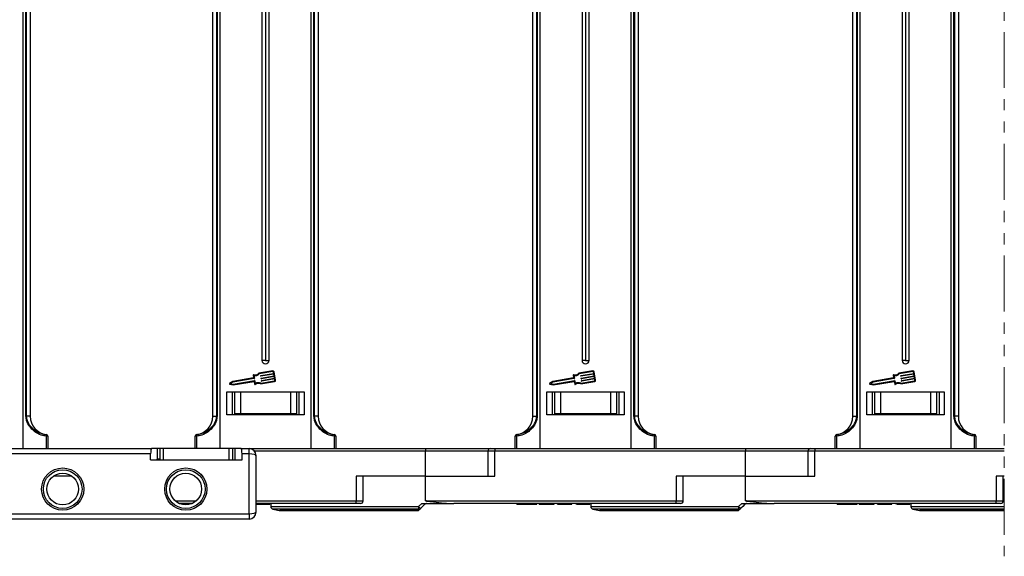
# Model space of a CAD drawing. Header units: millimetres. Extents: x -1214 to 867, y -361 to 1097.
# Tile 12 of 51: x -69 to 211, y -38 to 115. Entities that reach past the tile are written whole.
import ezdxf

# ---------------------------------------------------------------- set-up
doc = ezdxf.new("R2010")
doc.units = ezdxf.units.MM
doc.linetypes.add('PHANTOM2', pattern=[31.75, 15.875, -3.175, 3.175, -3.175, 3.175, -3.175])

msp = doc.modelspace()

# ---------------------------------------------------------------- linework, layer by layer
at = {"color": 3, "linetype": 'PHANTOM2', "lineweight": 9}
msp.add_line((211.157, 269.833), (211.155, -37.907), dxfattribs=at)
at = {"color": 7, "linetype": 'Continuous', "lineweight": 25}
for p, q in [((-67.802, -7.306), (-67.802, 117.694)), ((-67.038, 1.89), (-67.038, 117.694)), ((-66.923, 117.694), (-66.923, 1.89)), ((-65.802, 117.694), (-65.802, 1.89)), ((-13.912, 1.89), (-13.912, 117.694)), ((-12.791, 1.89), (-12.791, 117.694)), ((-12.676, 117.694), (-12.676, 1.89)), ((-11.912, 117.694), (-11.912, -7.306)), ((0.088, 117.694), (0.088, 17.794)), ((1.088, 117.694), (1.088, 17.794)), ((2.088, 17.794), (2.088, 117.694)), ((14.088, -7.306), (14.088, 117.694)), ((14.852, 1.89), (14.852, 117.694)), ((14.967, 117.694), (14.967, 1.89)), ((16.088, 117.694), (16.088, 1.89)), ((77.088, 1.89), (77.088, 117.694)), ((78.209, 1.89), (78.209, 117.694)), ((78.324, 117.694), (78.324, 1.89)), ((79.088, 117.694), (79.088, -7.306)), ((91.088, 117.694), (91.088, 17.794)), ((92.088, 117.694), (92.088, 17.794)), ((93.088, 17.794), (93.088, 117.694)), ((105.088, -7.306), (105.088, 117.694)), ((105.852, 1.89), (105.852, 117.694)), ((105.967, 117.694), (105.967, 1.89)), ((107.088, 117.694), (107.088, 1.89)), ((168.088, 1.89), (168.088, 117.694)), ((169.209, 1.89), (169.209, 117.694)), ((169.324, 117.694), (169.324, 1.89)), ((170.088, 117.694), (170.088, -7.306)), ((182.088, 117.694), (182.088, 17.794)), ((183.088, 117.694), (183.088, 17.794)), ((184.088, 17.794), (184.088, 117.694)), ((196.088, -7.306), (196.088, 117.694)), ((196.852, 1.89), (196.852, 117.694)), ((196.967, 117.694), (196.967, 1.89)), ((198.088, 117.694), (198.088, 1.89)), ((1.088, 17.794), (0.088, 17.794)), ((1.088, 17.794), (2.088, 17.794)), ((92.088, 17.794), (91.088, 17.794)), ((92.088, 17.794), (93.088, 17.794)), ((183.088, 17.794), (182.088, 17.794)), ((183.088, 17.794), (184.088, 17.794)), ((3.177, 14.785), (-0.808, 14.104)), ((3.212, 14.584), (-0.711, 13.914)), ((-0.245, 13.477), (3.398, 14.099)), ((3.398, 14.099), (3.329, 14.501)), ((3.942, 12.123), (3.53, 14.535)), ((94.177, 14.785), (90.192, 14.104)), ((94.212, 14.584), (90.289, 13.914)), ((90.755, 13.477), (94.398, 14.099)), ((94.398, 14.099), (94.329, 14.501)), ((94.943, 12.123), (94.53, 14.535)), ((185.177, 14.785), (181.192, 14.104)), ((185.212, 14.584), (181.289, 13.914)), ((181.755, 13.477), (185.398, 14.099)), ((185.398, 14.099), (185.329, 14.501)), ((185.942, 12.123), (185.53, 14.535)), ((-8.243, 11.8), (-9.138, 11.225)), ((-8.168, 11.606), (-8.826, 11.183)), ((-2.348, 12.807), (-8.243, 11.8)), ((-2.113, 12.64), (-8.168, 11.606)), ((-8.072, 10.795), (-2.126, 11.81)), ((-8.065, 11.003), (-2.01, 12.037)), ((-2.431, 13.593), (-2.307, 12.866)), ((-2.204, 13.476), (-2.071, 12.699)), ((-2.126, 11.81), (-1.994, 11.033)), ((-1.951, 11.996), (-1.818, 11.219)), ((-0.293, 11.089), (3.692, 11.77)), ((-0.269, 13.317), (-0.287, 13.418)), ((-0.265, 11.301), (3.658, 11.971)), ((3.432, 13.898), (-0.211, 13.276)), ((-0.149, 12.614), (-0.166, 12.714)), ((-0.125, 12.773), (3.518, 13.395)), ((3.553, 13.194), (-0.09, 12.572)), ((-0.029, 11.91), (-0.046, 12.011)), ((-0.005, 12.069), (3.638, 12.692)), ((3.673, 12.491), (0.03, 11.868)), ((3.518, 13.395), (3.432, 13.898)), ((3.638, 12.692), (3.553, 13.194)), ((3.741, 12.089), (3.673, 12.491)), ((82.757, 11.8), (81.862, 11.225)), ((82.832, 11.606), (82.174, 11.183)), ((88.652, 12.807), (82.757, 11.8)), ((88.887, 12.64), (82.832, 11.606)), ((82.928, 10.795), (88.874, 11.81)), ((82.935, 11.003), (88.99, 12.037)), ((88.569, 13.593), (88.693, 12.866)), ((88.796, 13.476), (88.929, 12.699)), ((88.874, 11.81), (89.006, 11.033)), ((89.049, 11.996), (89.182, 11.219)), ((90.707, 11.089), (94.692, 11.77)), ((90.731, 13.317), (90.713, 13.418)), ((90.735, 11.301), (94.658, 11.971)), ((94.432, 13.898), (90.789, 13.276)), ((90.851, 12.614), (90.834, 12.714)), ((90.875, 12.773), (94.518, 13.395)), ((94.553, 13.194), (90.91, 12.572)), ((90.971, 11.91), (90.954, 12.011)), ((90.995, 12.069), (94.638, 12.692)), ((94.673, 12.491), (91.03, 11.868)), ((94.518, 13.395), (94.432, 13.898)), ((94.638, 12.692), (94.553, 13.194)), ((94.741, 12.089), (94.673, 12.491)), ((173.757, 11.8), (172.862, 11.225)), ((173.832, 11.606), (173.174, 11.183)), ((179.652, 12.807), (173.757, 11.8)), ((179.887, 12.64), (173.832, 11.606)), ((173.928, 10.795), (179.874, 11.81)), ((173.935, 11.003), (179.99, 12.037)), ((179.569, 13.593), (179.693, 12.866)), ((179.796, 13.476), (179.929, 12.699)), ((179.874, 11.81), (180.006, 11.033)), ((180.049, 11.996), (180.182, 11.219)), ((181.707, 11.089), (185.692, 11.77)), ((181.731, 13.317), (181.713, 13.418)), ((181.735, 11.301), (185.658, 11.971)), ((185.432, 13.898), (181.789, 13.276)), ((181.851, 12.614), (181.834, 12.714)), ((181.875, 12.773), (185.518, 13.395)), ((185.553, 13.194), (181.91, 12.572)), ((181.971, 11.91), (181.954, 12.011)), ((181.995, 12.069), (185.638, 12.692)), ((185.673, 12.491), (182.03, 11.868)), ((185.518, 13.395), (185.432, 13.898)), ((185.638, 12.692), (185.553, 13.194)), ((185.741, 12.089), (185.673, 12.491)), ((-9.912, 8.794), (12.088, 8.794)), ((-9.912, 2.294), (-9.912, 8.794)), ((-9.107, 11.04), (-8.072, 10.795)), ((-8.826, 11.183), (-8.065, 11.003)), ((-8.412, 8.794), (-8.412, 2.294)), ((-7.712, 8.794), (-7.712, 2.594)), ((-6.031, 8.794), (-6.031, 2.594)), ((8.207, 8.794), (8.207, 2.594)), ((9.888, 8.794), (9.888, 2.594)), ((10.588, 8.794), (10.588, 2.294)), ((10.588, 8.794), (10.588, 2.294)), ((12.088, 8.794), (12.088, 2.294)), ((81.088, 8.794), (103.088, 8.794)), ((81.088, 2.294), (81.088, 8.794)), ((81.893, 11.04), (82.928, 10.795)), ((82.174, 11.183), (82.935, 11.003)), ((82.588, 8.794), (82.588, 2.294)), ((83.288, 8.794), (83.288, 2.594)), ((84.969, 8.794), (84.969, 2.594)), ((99.207, 8.794), (99.207, 2.594)), ((100.888, 8.794), (100.888, 2.594)), ((101.588, 8.794), (101.588, 2.294)), ((101.588, 8.794), (101.588, 2.294)), ((103.088, 8.794), (103.088, 2.294)), ((172.088, 8.794), (194.088, 8.794)), ((172.088, 2.294), (172.088, 8.794)), ((172.893, 11.04), (173.928, 10.795)), ((173.174, 11.183), (173.935, 11.003)), ((173.588, 8.794), (173.588, 2.294)), ((174.288, 8.794), (174.288, 2.594)), ((175.969, 8.794), (175.969, 2.594)), ((190.207, 8.794), (190.207, 2.594)), ((191.888, 8.794), (191.888, 2.594)), ((192.588, 8.794), (192.588, 2.294)), ((192.588, 8.794), (192.588, 2.294)), ((194.088, 8.794), (194.088, 2.294)), ((-67.038, 1.89), (-66.923, 1.89)), ((-65.802, 1.89), (-66.923, 1.89)), ((-13.912, 1.89), (-12.791, 1.89)), ((-12.676, 1.89), (-12.791, 1.89)), ((12.088, 2.294), (-9.912, 2.294)), ((-6.031, 2.594), (-7.712, 2.594)), ((8.207, 2.594), (-6.031, 2.594)), ((9.888, 2.594), (8.207, 2.594)), ((14.967, 1.89), (14.852, 1.89)), ((16.088, 1.89), (14.967, 1.89)), ((77.088, 1.89), (78.209, 1.89)), ((78.324, 1.89), (78.209, 1.89)), ((103.088, 2.294), (81.088, 2.294)), ((84.969, 2.594), (83.288, 2.594)), ((99.207, 2.594), (84.969, 2.594)), ((100.888, 2.594), (99.207, 2.594)), ((105.967, 1.89), (105.852, 1.89)), ((107.088, 1.89), (105.967, 1.89)), ((168.088, 1.89), (169.209, 1.89)), ((169.324, 1.89), (169.209, 1.89)), ((194.088, 2.294), (172.088, 2.294)), ((175.969, 2.594), (174.288, 2.594)), ((190.207, 2.594), (175.969, 2.594)), ((191.888, 2.594), (190.207, 2.594)), ((196.967, 1.89), (196.852, 1.89)), ((198.088, 1.89), (196.967, 1.89)), ((-61.241, -3.274), (-61.241, -3.27)), ((-61.198, -7.306), (-61.198, -3.77)), ((-60.802, -3.77), (-61.198, -3.77)), ((-60.802, -3.77), (-60.802, -7.306)), ((-18.912, -7.306), (-18.912, -3.77)), ((-18.517, -3.77), (-18.912, -3.77)), ((-18.517, -3.77), (-18.517, -7.306)), ((-18.473, -3.27), (-18.473, -3.274)), ((20.649, -3.274), (20.65, -3.27)), ((20.693, -7.306), (20.693, -3.77)), ((21.088, -3.77), (20.693, -3.77)), ((21.088, -3.77), (21.088, -7.306)), ((72.088, -7.306), (72.088, -3.77)), ((72.483, -3.77), (72.088, -3.77)), ((72.483, -3.77), (72.483, -7.306)), ((72.527, -3.27), (72.527, -3.274)), ((111.649, -3.274), (111.65, -3.27)), ((111.693, -7.306), (111.693, -3.77)), ((112.088, -3.77), (111.693, -3.77)), ((112.088, -3.77), (112.088, -7.306)), ((163.088, -7.306), (163.088, -3.77)), ((163.483, -3.77), (163.088, -3.77)), ((163.483, -3.77), (163.483, -7.306)), ((163.527, -3.27), (163.527, -3.274)), ((202.649, -3.274), (202.65, -3.27)), ((202.693, -7.306), (202.693, -3.77)), ((203.088, -3.77), (202.693, -3.77)), ((203.088, -3.77), (203.088, -7.306)), ((-126.575, -7.306), (-31.311, -7.306)), ((-29.607, -7.306), (-31.311, -7.306)), ((-29.607, -10.306), (-29.607, -7.306)), ((-28.913, -7.306), (-29.607, -7.306)), ((-28.913, -7.306), (-28.913, -10.506)), ((-27.913, -7.306), (-28.913, -7.306)), ((-27.913, -10.506), (-27.913, -7.306)), ((-9.237, -7.306), (-27.913, -7.306)), ((-9.237, -10.506), (-9.237, -7.306)), ((-8.237, -7.306), (-9.237, -7.306)), ((-8.237, -10.506), (-8.237, -7.306)), ((-7.543, -7.306), (-8.237, -7.306)), ((-7.543, -10.506), (-7.543, -7.306)), ((-5.84, -7.306), (-7.543, -7.306)), ((-5.84, -7.306), (-3.575, -7.306)), ((-3.575, -8.806), (-3.575, -7.306)), ((-3.575, -7.306), (46.588, -7.306)), ((46.588, -7.306), (65.06, -7.306)), ((46.588, -7.306), (46.588, -8.056)), ((46.588, -15.106), (46.588, -8.056)), ((64.31, -8.056), (64.31, -15.106)), ((65.06, -7.306), (66.31, -7.306)), ((66.31, -7.306), (137.588, -7.306)), ((66.31, -7.306), (66.31, -8.056)), ((137.588, -8.056), (66.31, -8.056)), ((66.31, -15.106), (66.31, -8.056)), ((137.588, -7.306), (156.06, -7.306)), ((137.588, -7.306), (137.588, -8.056)), ((137.588, -15.106), (137.588, -8.056)), ((155.31, -8.056), (155.31, -15.106)), ((156.06, -7.306), (157.31, -7.306)), ((157.31, -7.306), (211.156, -7.306)), ((157.31, -7.306), (157.31, -8.056)), ((157.31, -15.106), (157.31, -8.056)), ((211.156, -8.056), (157.31, -8.056)), ((-31.575, -8.806), (-126.575, -8.806)), ((-31.575, -10.506), (-31.575, -8.806)), ((-31.575, -10.506), (-5.575, -10.506)), ((-29.607, -10.306), (-29.812, -10.306)), ((-29.812, -10.306), (-29.812, -10.506)), ((-28.898, -10.306), (-29.607, -10.306)), ((-5.575, -10.506), (-5.575, -8.806)), ((-3.575, -8.806), (-5.575, -8.806)), ((-3.575, -25.806), (-3.575, -8.806)), ((-1.575, -25.306), (-1.575, -9.306)), ((-54.014, -15.106), (-59.137, -15.106)), ((26.866, -15.106), (26.866, -22.156)), ((46.588, -15.106), (26.866, -15.106)), ((28.866, -22.156), (28.866, -15.106)), ((46.588, -22.188), (46.588, -15.106)), ((46.588, -15.106), (66.31, -15.106)), ((117.866, -15.106), (117.866, -22.156)), ((137.588, -15.106), (117.866, -15.106)), ((119.866, -22.156), (119.866, -15.106)), ((137.588, -22.188), (137.588, -15.106)), ((137.588, -15.106), (157.31, -15.106)), ((208.866, -15.106), (208.866, -22.156)), ((211.156, -15.106), (208.866, -15.106)), ((210.866, -22.156), (210.866, -15.106)), ((26.866, -22.906), (26.866, -22.156)), ((46.899, -22.156), (117.866, -22.156)), ((46.899, -22.156), (46.899, -22.196)), ((117.866, -22.906), (117.866, -22.156)), ((137.899, -22.156), (208.866, -22.156)), ((137.899, -22.156), (137.899, -22.196)), ((208.866, -22.906), (208.866, -22.156)), ((-19.721, -22.906), (-23.43, -22.906)), ((26.866, -22.906), (-1.575, -22.906)), ((-1.567, -23.106), (-1.567, -22.906)), ((-1.436, -23.106), (-1.436, -22.906)), ((0.426, -23.106), (0.426, -22.906)), ((2.28, -23.106), (2.28, -22.906)), ((2.588, -22.906), (2.588, -23.791)), ((3.191, -24.526), (5.015, -24.891)), ((44.277, -24.906), (5.162, -24.906)), ((28.116, -22.906), (26.866, -22.906)), ((44.609, -23.791), (45.509, -22.906)), ((46.368, -23.125), (45.173, -24.321)), ((45.509, -22.906), (54.677, -22.906)), ((117.866, -22.906), (54.677, -22.906)), ((72.587, -23.106), (72.587, -22.906)), ((75.425, -23.106), (75.425, -22.906)), ((78.28, -23.106), (78.28, -22.906)), ((78.895, -23.106), (78.895, -22.906)), ((78.895, -23.106), (83.126, -23.106)), ((83.126, -23.106), (83.126, -22.906)), ((84.126, -23.106), (84.126, -22.906)), ((84.126, -23.106), (84.51, -23.106)), ((84.51, -23.106), (84.51, -22.906)), ((84.51, -23.106), (87.049, -23.106)), ((87.049, -23.106), (87.049, -22.906)), ((87.049, -23.106), (88.203, -23.106)), ((88.203, -23.106), (88.203, -22.906)), ((89.433, -23.106), (89.433, -22.906)), ((89.564, -23.106), (89.564, -22.906)), ((91.426, -23.106), (91.426, -22.906)), ((93.28, -23.106), (93.28, -22.906)), ((93.588, -22.906), (93.588, -23.791)), ((94.191, -24.526), (96.015, -24.891)), ((135.277, -24.906), (96.162, -24.906)), ((119.116, -22.906), (117.866, -22.906)), ((135.609, -23.791), (136.509, -22.906)), ((136.509, -22.906), (145.677, -22.906)), ((208.866, -22.906), (145.677, -22.906)), ((163.587, -23.106), (163.587, -22.906)), ((166.425, -23.106), (166.425, -22.906)), ((169.28, -23.106), (169.28, -22.906)), ((169.895, -23.106), (169.895, -22.906)), ((169.895, -23.106), (174.126, -23.106)), ((174.126, -23.106), (174.126, -22.906)), ((175.126, -23.106), (175.126, -22.906)), ((175.126, -23.106), (175.51, -23.106)), ((175.51, -23.106), (175.51, -22.906)), ((175.51, -23.106), (178.049, -23.106)), ((178.049, -23.106), (178.049, -22.906)), ((178.049, -23.106), (179.203, -23.106)), ((179.203, -23.106), (179.203, -22.906)), ((180.433, -23.106), (180.433, -22.906)), ((180.564, -23.106), (180.564, -22.906)), ((182.426, -23.106), (182.426, -22.906)), ((184.28, -23.106), (184.28, -22.906)), ((184.588, -22.906), (184.588, -23.791)), ((185.191, -24.526), (187.015, -24.891)), ((211.155, -24.906), (187.162, -24.906)), ((210.116, -22.906), (208.866, -22.906)), ((-80.954, -25.806), (-3.575, -25.806)), ((-3.575, -27.306), (-80.954, -27.306)), ((-3.575, -25.806), (-3.575, -27.306))]:
    msp.add_line(p, q, dxfattribs=at)
at = {"color": 8, "linetype": 'Continuous', "lineweight": 25}
for p, q in [((46.588, -8.056), (-2.014, -8.056)), ((64.31, -8.056), (46.588, -8.056)), ((66.31, -8.056), (64.31, -8.056)), ((155.31, -8.056), (137.588, -8.056)), ((157.31, -8.056), (155.31, -8.056)), ((-24.58, -22.156), (-18.571, -22.156)), ((-1.575, -22.156), (26.866, -22.156)), ((26.866, -22.156), (28.866, -22.156)), ((117.866, -22.156), (119.866, -22.156)), ((208.866, -22.156), (210.866, -22.156)), ((2.588, -23.791), (44.609, -23.791)), ((44.636, -24.526), (3.191, -24.526)), ((5.015, -24.891), (44.269, -24.891)), ((93.588, -23.791), (135.609, -23.791)), ((135.636, -24.526), (94.191, -24.526)), ((96.015, -24.891), (135.269, -24.891)), ((184.588, -23.791), (211.155, -23.791)), ((211.155, -24.526), (185.191, -24.526)), ((187.015, -24.891), (211.155, -24.891))]:
    msp.add_line(p, q, dxfattribs=at)
at = {"color": 7, "linetype": 'Continuous', "lineweight": 25, "flags": 128}
for points in [[(44.269, -24.891), (44.27, -24.895), (44.271, -24.898), (44.272, -24.9), (44.273, -24.902), (44.274, -24.904), (44.275, -24.905), (44.276, -24.906), (44.277, -24.906)], [(135.269, -24.891), (135.27, -24.895), (135.271, -24.898), (135.272, -24.9), (135.273, -24.902), (135.274, -24.904), (135.275, -24.905), (135.276, -24.906), (135.277, -24.906)], [(137.368, -23.125), (136.77, -23.723), (136.173, -24.321)]]:
    msp.add_lwpolyline(points, dxfattribs=at)
at = {"color": 7, "linetype": 'Continuous', "lineweight": 25}
for centre, radius in [((-56.575, -18.806), 6), ((-56.575, -18.806), 5.5), ((-21.575, -18.806), 6), ((-21.575, -18.806), 5.5), ((-56.575, -18.806), 4.5), ((-21.575, -18.806), 4.5)]:
    msp.add_circle(centre, radius, dxfattribs=at)
for centre, radius, start, end in [((1.088, 17.794), 1, 180, 0), ((92.088, 17.794), 1, 180, 0), ((183.088, 17.794), 1, 180, 0), ((-1.889, 15.166), 1.515, 254.17812, 315.51079), ((3.229, 14.484), 0.306, 9.69313, 99.69313), ((3.229, 14.484), 0.102, 9.69313, 99.69313), ((89.111, 15.166), 1.515, 254.17812, 315.51079), ((94.229, 14.484), 0.306, 9.69313, 99.69313), ((94.229, 14.484), 0.102, 9.69313, 99.69313), ((180.111, 15.166), 1.515, 254.17812, 315.51079), ((185.229, 14.484), 0.306, 9.69313, 99.69313), ((185.229, 14.484), 0.102, 9.69313, 99.69313), ((-9.083, 11.139), 0.102, 122.71459, 256.67167), ((-2.33, 13.61), 0.102, 74.17812, 189.69313), ((-2.357, 12.857), 0.051, 279.69313, 9.69313), ((-1.889, 15.166), 1.719, 259.45647, 313.25242), ((-2.122, 12.691), 0.051, 279.69313, 9.69313), ((-2.001, 11.987), 0.051, 9.69313, 99.69313), ((-0.961, 9.729), 1.515, 63.87547, 125.20814), ((-0.961, 9.729), 1.719, 66.13383, 119.92978), ((-0.236, 13.426), 0.051, 99.69313, 189.69313), ((-0.219, 13.326), 0.051, 189.69313, 279.69313), ((-0.116, 12.723), 0.051, 99.69313, 189.69313), ((-0.099, 12.622), 0.051, 189.69313, 279.69313), ((0.004, 12.019), 0.051, 99.69313, 189.69313), ((0.021, 11.919), 0.051, 189.69313, 279.69313), ((3.641, 12.072), 0.102, 279.69313, 9.69313), ((3.641, 12.072), 0.306, 279.69313, 9.69313), ((81.917, 11.139), 0.102, 122.71459, 256.67167), ((88.67, 13.61), 0.102, 74.17812, 189.69313), ((88.643, 12.857), 0.051, 279.69313, 9.69313), ((89.111, 15.166), 1.719, 259.45647, 313.25242), ((88.878, 12.691), 0.051, 279.69313, 9.69313), ((88.999, 11.987), 0.051, 9.69313, 99.69313), ((90.039, 9.729), 1.515, 63.87547, 125.20814), ((90.039, 9.729), 1.719, 66.13383, 119.92978), ((90.764, 13.426), 0.051, 99.69313, 189.69313), ((90.781, 13.326), 0.051, 189.69313, 279.69313), ((90.884, 12.723), 0.051, 99.69313, 189.69313), ((90.901, 12.622), 0.051, 189.69313, 279.69313), ((91.004, 12.019), 0.051, 99.69313, 189.69313), ((91.021, 11.919), 0.051, 189.69313, 279.69313), ((94.641, 12.072), 0.102, 279.69313, 9.69313), ((94.641, 12.072), 0.306, 279.69313, 9.69313), ((172.917, 11.139), 0.102, 122.71459, 256.67167), ((179.67, 13.61), 0.102, 74.17812, 189.69313), ((179.643, 12.857), 0.051, 279.69313, 9.69313), ((180.111, 15.166), 1.719, 259.45647, 313.25242), ((179.878, 12.691), 0.051, 279.69313, 9.69313), ((179.999, 11.987), 0.051, 9.69313, 99.69313), ((181.039, 9.729), 1.515, 63.87547, 125.20814), ((181.039, 9.729), 1.719, 66.13383, 119.92978), ((181.764, 13.426), 0.051, 99.69313, 189.69313), ((181.781, 13.326), 0.051, 189.69313, 279.69313), ((181.884, 12.723), 0.051, 99.69313, 189.69313), ((181.901, 12.622), 0.051, 189.69313, 279.69313), ((182.004, 12.019), 0.051, 99.69313, 189.69313), ((182.021, 11.919), 0.051, 189.69313, 279.69313), ((185.641, 12.072), 0.102, 279.69313, 9.69313), ((185.641, 12.072), 0.306, 279.69313, 9.69313), ((-1.893, 11.05), 0.102, 189.69313, 305.20814), ((89.107, 11.05), 0.102, 189.69313, 305.20814), ((180.107, 11.05), 0.102, 189.69313, 305.20814), ((-60.602, 1.89), 5.2, 180, 262.94587), ((-19.112, 1.89), 5.2, 277.05413, 0), ((21.288, 1.89), 5.2, 180, 262.94587), ((71.888, 1.89), 5.2, 277.05413, 0), ((112.288, 1.89), 5.2, 180, 262.94587), ((162.888, 1.89), 5.2, 277.05413, 0), ((203.288, 1.89), 5.2, 180, 262.94587), ((-61.302, -3.766), 0.5, 0, 82.94587), ((-61.931, -3.584), 0.756, 345.83178, 24.21267), ((-61.302, -3.77), 0.499, 0.04817, 83.03383), ((-18.412, -3.766), 0.5, 97.05413, 180), ((-18.413, -3.77), 0.499, 96.96875, 179.95021), ((-17.783, -3.584), 0.756, 155.79035, 194.16691), ((19.96, -3.584), 0.756, 345.83235, 24.21381), ((20.589, -3.77), 0.499, 0.05052, 83.03245), ((20.588, -3.766), 0.5, 0, 82.94587), ((72.588, -3.766), 0.5, 97.05413, 180), ((72.587, -3.77), 0.499, 96.96573, 179.95323), ((73.217, -3.584), 0.756, 155.7909, 194.16294), ((110.96, -3.584), 0.756, 345.83122, 24.21152), ((111.589, -3.77), 0.499, 0.04583, 83.03521), ((111.588, -3.766), 0.5, 0, 82.94587), ((163.588, -3.766), 0.5, 97.05413, 180), ((163.587, -3.77), 0.499, 96.96668, 179.95228), ((164.217, -3.584), 0.756, 155.78848, 194.16878), ((201.96, -3.584), 0.756, 345.83122, 24.21152), ((202.589, -3.77), 0.499, 0.04583, 83.03521), ((202.588, -3.766), 0.5, 0, 82.94587), ((-3.575, -9.306), 2, 0, 90), ((65.06, -8.056), 0.75, 90, 180), ((156.06, -8.056), 0.75, 90, 180), ((28.116, -22.156), 0.75, 270, 0), ((46.899, -23.656), 1.5, 90, 101.95298), ((119.116, -22.156), 0.75, 270, 0), ((137.899, -23.656), 1.5, 90, 101.95298), ((210.116, -22.156), 0.75, 270, 0), ((3.338, -23.791), 0.75, 180, 258.69007), ((5.162, -24.156), 0.75, 258.69007, 270), ((44.307, -24.182), 0.71, 266.91863, 314.78198), ((44.277, -24.156), 0.75, 270, 315), ((50.828, -23.93), 6.221, 178.72194, 185.50419), ((49.103, -19.575), 6.162, 223.16564, 230.36879), ((44.672, -23.817), 0.71, 267.03188, 314.78187), ((49.394, -19.723), 4.553, 224.3516, 228.35729), ((46.777, -22.906), 0.0372, 179.06674, 204.92203), ((46.899, -23.656), 0.75, 90, 101.95298), ((94.338, -23.791), 0.75, 180, 258.69007), ((96.162, -24.156), 0.75, 258.69007, 270), ((135.307, -24.182), 0.71, 266.9189, 314.78276), ((135.277, -24.156), 0.75, 270, 315), ((141.835, -23.929), 6.228, 178.72727, 185.50118), ((140.105, -19.573), 6.165, 223.16776, 230.36818), ((135.672, -23.817), 0.71, 267.03434, 314.77941), ((140.399, -19.718), 4.56, 224.35449, 228.3544), ((141.037, -22.22), 3.368, 191.75248, 192.03541), ((137.899, -23.656), 0.75, 90, 101.95298), ((185.338, -23.791), 0.75, 180, 258.69007), ((187.162, -24.156), 0.75, 258.69007, 270), ((-3.575, -25.306), 2, 270, 0)]:
    msp.add_arc(centre, radius, start, end, dxfattribs=at)
for centre, major_axis, ratio, start_param, end_param in [((-31.311, -8.806), (0, 1.5), 0.176327, 0, 1.5707963), ((-5.84, -8.806), (0, 1.5), 0.176327, 4.712389, 6.2831853), ((-3.575, -9.306), (2, 0), 0.25, 0, 1.5707963), ((-3.575, -25.306), (2, 0), 0.25, 4.712389, 6.2831853)]:
    msp.add_ellipse(centre, major_axis=major_axis, ratio=ratio, start_param=start_param, end_param=end_param, dxfattribs=at)
for points, knots in [([(-61.198, -3.77), (-61.69, -3.683), (-62.917, -3.468), (-64.612, -2.537), (-66.023, -1.091), (-66.879, 0.42), (-66.993, 1.468), (-67.038, 1.89)], [0, 0, 0, 0, 0.1717584, 0.4284865, 0.6465014, 0.8576675, 1, 1, 1, 1]), ([(-66.923, 1.89), (-66.871, 1.482), (-66.741, 0.469), (-65.827, -0.93), (-64.425, -2.226), (-62.873, -2.971), (-61.752, -3.217), (-61.299, -3.268), (-61.241, -3.274)], [0, 0, 0, 0, 0.144272, 0.3583693, 0.5770634, 0.8312305, 0.9783707, 1, 1, 1, 1]), ([(-12.676, 1.89), (-12.722, 1.468), (-12.835, 0.42), (-13.691, -1.091), (-15.102, -2.537), (-16.797, -3.468), (-18.025, -3.683), (-18.517, -3.77)], [0, 0, 0, 0, 0.1423325, 0.3534991, 0.571514, 0.8282413, 1, 1, 1, 1]), ([(-18.473, -3.274), (-18.023, -3.201), (-16.893, -3.017), (-15.29, -2.22), (-13.887, -0.931), (-12.973, 0.469), (-12.843, 1.483), (-12.791, 1.89)], [0, 0, 0, 0, 0.1687004, 0.4228887, 0.6416006, 0.8557155, 1, 1, 1, 1]), ([(20.693, -3.77), (20.201, -3.683), (18.973, -3.468), (17.279, -2.537), (15.867, -1.091), (15.012, 0.42), (14.898, 1.468), (14.852, 1.89)], [0, 0, 0, 0, 0.1717584, 0.4284868, 0.6465014, 0.8576677, 1, 1, 1, 1]), ([(14.967, 1.89), (15.019, 1.482), (15.149, 0.469), (16.063, -0.93), (17.465, -2.226), (19.017, -2.971), (20.139, -3.217), (20.591, -3.268), (20.649, -3.274)], [0, 0, 0, 0, 0.144272, 0.358369, 0.5770625, 0.831231, 0.978372, 1, 1, 1, 1]), ([(78.324, 1.89), (78.278, 1.468), (78.165, 0.42), (77.309, -1.091), (75.898, -2.537), (74.203, -3.468), (72.975, -3.683), (72.483, -3.77)], [0, 0, 0, 0, 0.1423323, 0.3534986, 0.5715131, 0.82824, 1, 1, 1, 1]), ([(72.527, -3.274), (72.977, -3.201), (74.107, -3.017), (75.71, -2.22), (77.113, -0.931), (78.027, 0.469), (78.157, 1.483), (78.209, 1.89)], [0, 0, 0, 0, 0.1686988, 0.4228886, 0.6416005, 0.8557155, 1, 1, 1, 1]), ([(111.693, -3.77), (111.201, -3.683), (109.973, -3.468), (108.279, -2.537), (106.867, -1.091), (106.012, 0.42), (105.898, 1.468), (105.852, 1.89)], [0, 0, 0, 0, 0.1717585, 0.4284871, 0.6465019, 0.8576676, 1, 1, 1, 1]), ([(105.967, 1.89), (106.019, 1.482), (106.149, 0.469), (107.063, -0.93), (108.465, -2.226), (110.017, -2.971), (111.139, -3.217), (111.591, -3.268), (111.649, -3.274)], [0, 0, 0, 0, 0.1442716, 0.3583693, 0.5770627, 0.8312294, 0.9783703, 1, 1, 1, 1]), ([(169.324, 1.89), (169.278, 1.468), (169.165, 0.42), (168.309, -1.091), (166.898, -2.537), (165.203, -3.468), (163.975, -3.683), (163.483, -3.77)], [0, 0, 0, 0, 0.1423324, 0.3534981, 0.5715129, 0.8282415, 1, 1, 1, 1]), ([(163.527, -3.274), (163.977, -3.201), (165.107, -3.017), (166.71, -2.22), (168.113, -0.931), (169.027, 0.469), (169.157, 1.483), (169.209, 1.89)], [0, 0, 0, 0, 0.1687002, 0.4228883, 0.6416, 0.8557157, 1, 1, 1, 1]), ([(202.693, -3.77), (202.201, -3.683), (200.973, -3.468), (199.279, -2.537), (197.867, -1.091), (197.012, 0.42), (196.898, 1.468), (196.852, 1.89)], [0, 0, 0, 0, 0.1717588, 0.4284848, 0.6464999, 0.8576674, 1, 1, 1, 1]), ([(196.967, 1.89), (197.019, 1.482), (197.149, 0.469), (198.063, -0.93), (199.465, -2.226), (201.017, -2.971), (202.139, -3.217), (202.591, -3.268), (202.649, -3.274)], [0, 0, 0, 0, 0.1442724, 0.3583687, 0.5770623, 0.8312325, 0.9783703, 1, 1, 1, 1]), ([(46.588, -22.188), (46.602, -22.187), (46.706, -22.18), (46.809, -22.189), (46.899, -22.196)], [0, 0, 0, 0, 0.1378965, 1, 1, 1, 1]), ([(46.899, -22.196), (47.305, -22.249), (48.703, -22.431), (51.099, -22.717), (53.288, -22.893), (54.478, -22.904), (54.677, -22.906)], [0, 0, 0, 0, 0.1563417, 0.5382473, 0.9225788, 1, 1, 1, 1]), ([(137.588, -22.188), (137.602, -22.187), (137.706, -22.18), (137.809, -22.189), (137.899, -22.196)], [0, 0, 0, 0, 0.1379031, 1, 1, 1, 1]), ([(137.899, -22.196), (138.305, -22.249), (139.703, -22.431), (142.099, -22.717), (144.288, -22.893), (145.478, -22.904), (145.677, -22.906)], [0, 0, 0, 0, 0.1563435, 0.5382491, 0.9225806, 1, 1, 1, 1]), ([(-1.436, -23.106), (-1.341, -23.106), (-1.153, -23.106), (-0.492, -23.106), (0.078, -23.106), (0.426, -23.106)], [0, 0, 0, 0, 0.2801219, 0.5603049, 1, 1, 1, 1]), ([(0.426, -23.106), (0.719, -23.106), (1.302, -23.106), (1.968, -23.106), (2.245, -23.106), (2.268, -23.106), (2.28, -23.106)], [0, 0, 0, 0, 0.2802337, 0.5584203, 0.7788358, 1, 1, 1, 1]), ([(44.269, -24.891), (44.353, -24.808), (44.475, -24.686), (44.597, -24.565), (44.636, -24.526)], [0, 0, 0, 0, 0.6855354, 1, 1, 1, 1]), ([(45.173, -24.321), (45.134, -24.36), (45.013, -24.481), (44.891, -24.603), (44.808, -24.686)], [0, 0, 0, 0, 0.3144779, 1, 1, 1, 1]), ([(46.743, -22.922), (46.685, -22.938), (46.545, -22.977), (46.434, -23.071), (46.368, -23.125)], [0, 0, 0, 0, 0.4157122, 1, 1, 1, 1]), ([(72.587, -23.106), (72.617, -23.106), (72.676, -23.106), (73.376, -23.106), (74.382, -23.106), (75.077, -23.106), (75.425, -23.106)], [0, 0, 0, 0, 0.2805591, 0.5594767, 0.779425, 1, 1, 1, 1]), ([(75.425, -23.106), (75.869, -23.106), (76.755, -23.106), (77.749, -23.106), (78.222, -23.106), (78.26, -23.106), (78.28, -23.106)], [0, 0, 0, 0, 0.2799416, 0.5587153, 0.7790515, 1, 1, 1, 1]), ([(89.564, -23.106), (89.659, -23.106), (89.847, -23.106), (90.508, -23.106), (91.078, -23.106), (91.426, -23.106)], [0, 0, 0, 0, 0.2801178, 0.56029999, 1, 1, 1, 1]), ([(91.426, -23.106), (91.719, -23.106), (92.302, -23.106), (92.968, -23.106), (93.245, -23.106), (93.268, -23.106), (93.28, -23.106)], [0, 0, 0, 0, 0.2802347, 0.5584184, 0.7788346, 1, 1, 1, 1]), ([(135.269, -24.891), (135.353, -24.808), (135.475, -24.686), (135.597, -24.565), (135.636, -24.526)], [0, 0, 0, 0, 0.68553388, 1, 1, 1, 1]), ([(136.173, -24.321), (136.134, -24.36), (136.013, -24.481), (135.891, -24.603), (135.808, -24.686)], [0, 0, 0, 0, 0.314479, 1, 1, 1, 1]), ([(137.743, -22.922), (137.685, -22.938), (137.545, -22.977), (137.434, -23.071), (137.368, -23.125)], [0, 0, 0, 0, 0.4157122, 1, 1, 1, 1]), ([(163.587, -23.106), (163.617, -23.106), (163.676, -23.106), (164.376, -23.106), (165.382, -23.106), (166.077, -23.106), (166.425, -23.106)], [0, 0, 0, 0, 0.2805599, 0.5594785, 0.7794275, 1, 1, 1, 1]), ([(166.425, -23.106), (166.869, -23.106), (167.755, -23.106), (168.749, -23.106), (169.222, -23.106), (169.26, -23.106), (169.28, -23.106)], [0, 0, 0, 0, 0.2799444, 0.5587154, 0.7790514, 1, 1, 1, 1]), ([(180.564, -23.106), (180.659, -23.106), (180.847, -23.106), (181.508, -23.106), (182.078, -23.106), (182.426, -23.106)], [0, 0, 0, 0, 0.2801181, 0.5603057, 1, 1, 1, 1]), ([(182.426, -23.106), (182.719, -23.106), (183.302, -23.106), (183.968, -23.106), (184.245, -23.106), (184.268, -23.106), (184.28, -23.106)], [0, 0, 0, 0, 0.2802303, 0.5584182, 0.7788348, 1, 1, 1, 1])]:
    msp.add_open_spline(points, degree=3, knots=knots, dxfattribs=at)

doc.saveas('drawing.dxf')
